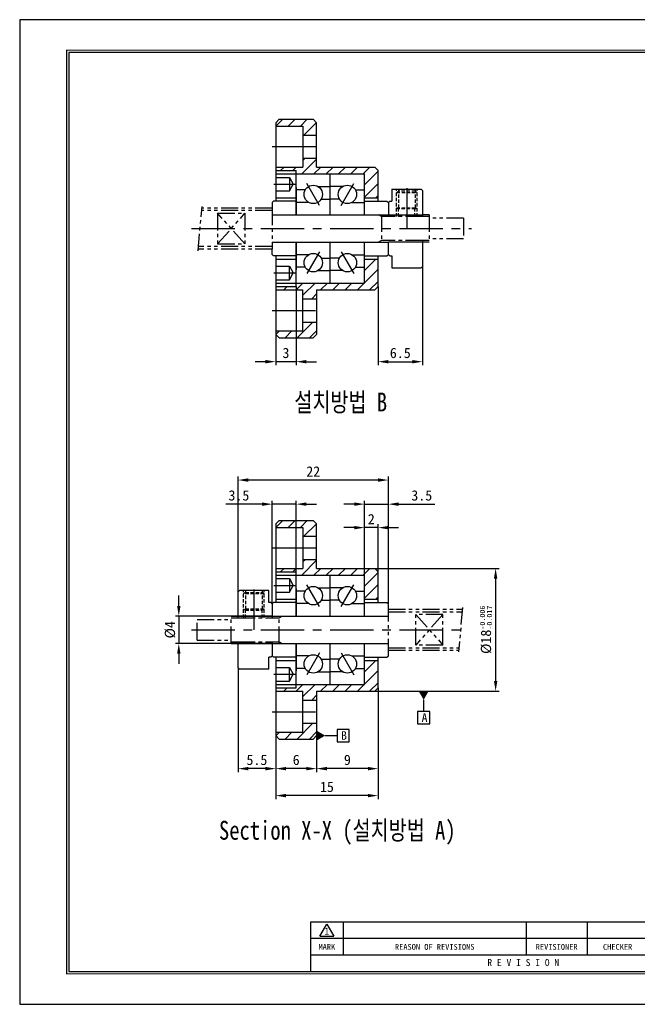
# Model space of a CAD drawing. Header units: millimetres. Extents: x 0 to 204, y 0 to 144.
# Tile 1 of 3: x 0 to 90, y 0 to 144. Entities that reach past the tile are written whole.
import ezdxf
from ezdxf.enums import TextEntityAlignment as Align

# ---------------------------------------------------------------- set-up
doc = ezdxf.new("R2010")
doc.units = ezdxf.units.MM
for name, pattern in [('CENTER', [50.8, 31.75, -6.35, 6.35, -6.35]), ('DASHED', [0.75, 0.5, -0.25]), ('PHANTOM', [2.5, 1.25, -0.25, 0.25, -0.25, 0.25, -0.25])]:
    doc.linetypes.add(name, pattern=pattern)
doc.layers.get('0').update_dxf_attribs({"linetype": 'CONTINUOUS'})
doc.layers.get('DEFPOINTS').update_dxf_attribs({"linetype": 'CONTINUOUS'})
for name, color, linetype in [('center', 1, 'CENTER'), ('hidden', 2, 'DASHED'), ('L1', 7, 'CONTINUOUS'), ('OUTLINE', 7, 'CONTINUOUS'), ('phantom', 6, 'PHANTOM')]:
    doc.layers.add(name, color=color, linetype=linetype)
doc.dimstyles.get("Standard").update_dxf_attribs({"dimtxt": 1.5, "dimasz": 1.5, "dimexe": 0.5, "dimexo": 0, "dimgap": 0.5, "dimtad": 1, "dimdec": 3, "dimzin": 11, "dimdsep": 46, "dimtxsty": 'Standard', "dimcen": 0, "dimclrd": 5, "dimclre": 5, "dimclrt": 3, "dimadec": 0, "dimazin": 0, "dimtfac": 0.6, "dimtdec": 3, "dimtmove": 0, "dimatfit": 3, "dimfxl": 0, "dimtolj": 1, "dimtzin": 11, "dimarcsym": 0})

# ---------------------------------------------------------------- blocks, each defined once
blk = doc.blocks.new('표제란')
at = {"layer": 'L1', "color": 0}
for p, q in [((297, 210), (0, 210)), ((0, 210), (0, 0)), ((0, 0), (297, 0))]:
    blk.add_line(p, q, dxfattribs=at)
at = {"layer": 'L1'}
for p, q in [((160, 17.5), (62, 17.5)), ((62, 17.5), (62, 7)), ((64, 14.51), (65.5, 17.1)), ((65.5, 17.1), (67, 14.51)), ((69, 17.5), (69, 10.5)), ((108, 17.5), (108, 10.5)), ((121, 17.5), (121, 10.5)), ((147, 14), (62, 14)), ((64, 14.51), (67, 14.51)), ((147, 10.5), (62, 10.5))]:
    blk.add_line(p, q, dxfattribs=at)
at = {"layer": 'L1', "const_width": 0.25}
blk.add_lwpolyline([(290.5, 6.5), (290.5, 203.5), (10, 203.5), (10, 6.5)], close=True, dxfattribs=at)
at = {"layer": 'L1'}
blk.add_lwpolyline([(290, 7), (290, 203), (10.5, 203), (10.5, 7)], close=True, dxfattribs=at)
for s, height, p in [('1', 1.5, (65.5, 15.61)), ('MARK', 1.25, (65.5, 12.25)), ('REASON OF REVISIONS', 1.25, (88.5, 12.25)), ('REVISIONER', 1.25, (114.5, 12.25)), ('CHECKER', 1.25, (127.5, 12.25)), ('R E V I S I O N', 1.5, (107.38, 8.9))]:
    blk.add_text(s, height=height, dxfattribs=at).set_placement(p, align=Align.MIDDLE_CENTER)
for tag, p in [('필렛', (179.25, 10.9)), ('모따기', (179.25, 8.3))]:
    blk.add_attdef(tag, text='', height=1.15, dxfattribs=at).set_placement(p, align=Align.MIDDLE_LEFT)
at = {"layer": 'OUTLINE', "ltscale": 0.5}
for tag, p, height in [('TITLE', (237.17, 24.41), 2.5), ('도번', (251.18, 15.64), 2.5), ('SCALE', (253.78, 9.55), 1.2), ('DATE', (277.02, 9.51), 1.2)]:
    blk.add_attdef(tag, p, '', height=height, dxfattribs=at)
blk = doc.blocks.new('*D5')
at = {"layer": 'DEFPOINTS', "color": 0, "ltscale": 0.2}
for p in [(36.99, 56.86), (23.3, 52.86), (36.99, 52.86)]:
    blk.add_point(p, dxfattribs=at)
at = {"layer": 'OUTLINE', "color": 5, "lineweight": -2, "ltscale": 0.2}
for p, q in [((23.3, 58.36), (23.3, 59.86)), ((36.99, 56.86), (22.8, 56.86)), ((23.3, 56.86), (23.3, 52.86)), ((36.99, 52.86), (22.8, 52.86)), ((23.3, 51.36), (23.3, 49.86))]:
    blk.add_line(p, q, dxfattribs=at)
at = {"layer": 'OUTLINE', "color": 5, "ltscale": 0.2}
for points in [[(23.05, 58.36), (23.55, 58.36), (23.3, 56.86)], [(23.05, 51.36), (23.55, 51.36), (23.3, 52.86)]]:
    blk.add_solid(points, dxfattribs=at)
at = {"layer": 'OUTLINE', "color": 3, "ltscale": 0.2, "insert": (22.03, 54.86), "char_height": 1.5, "attachment_point": 5, "rotation": 90}
blk.add_mtext('\\A1;%%C4', dxfattribs=at)
blk = doc.blocks.new('*D6')
at = {"layer": 'DEFPOINTS', "color": 0, "ltscale": 0.2}
for p in [(52.49, 46.36), (43.49, 39.36), (43.49, 34.52)]:
    blk.add_point(p, dxfattribs=at)
at = {"layer": 'OUTLINE', "color": 5, "lineweight": -2, "ltscale": 0.2}
for p, q in [((52.49, 46.36), (52.49, 34.02)), ((43.49, 39.36), (43.49, 34.02)), ((50.99, 34.52), (44.99, 34.52))]:
    blk.add_line(p, q, dxfattribs=at)
at = {"layer": 'OUTLINE', "color": 5, "ltscale": 0.2}
for points in [[(44.99, 34.77), (44.99, 34.27), (43.49, 34.52)], [(50.99, 34.77), (50.99, 34.27), (52.49, 34.52)]]:
    blk.add_solid(points, dxfattribs=at)
at = {"layer": 'OUTLINE', "color": 3, "ltscale": 0.2, "insert": (47.99, 35.79), "char_height": 1.5, "attachment_point": 5}
blk.add_mtext('\\A1;9', dxfattribs=at)
blk = doc.blocks.new('*D7')
at = {"layer": 'DEFPOINTS', "color": 0, "ltscale": 0.2}
for p in [(37.49, 39.36), (43.49, 39.36), (37.49, 34.52)]:
    blk.add_point(p, dxfattribs=at)
at = {"layer": 'OUTLINE', "color": 5, "lineweight": -2, "ltscale": 0.2}
for p, q in [((37.49, 39.36), (37.49, 34.02)), ((43.49, 39.36), (43.49, 34.02)), ((41.99, 34.52), (38.99, 34.52))]:
    blk.add_line(p, q, dxfattribs=at)
at = {"layer": 'OUTLINE', "color": 5, "ltscale": 0.2}
for points in [[(38.99, 34.77), (38.99, 34.27), (37.49, 34.52)], [(41.99, 34.77), (41.99, 34.27), (43.49, 34.52)]]:
    blk.add_solid(points, dxfattribs=at)
at = {"layer": 'OUTLINE', "color": 3, "ltscale": 0.2, "insert": (40.49, 35.79), "char_height": 1.5, "attachment_point": 5}
blk.add_mtext('\\A1;6', dxfattribs=at)
blk = doc.blocks.new('*D8')
at = {"layer": 'DEFPOINTS', "color": 0, "ltscale": 0.2}
for p in [(31.99, 49.31), (37.49, 39.36), (31.99, 34.52)]:
    blk.add_point(p, dxfattribs=at)
at = {"layer": 'OUTLINE', "color": 5, "lineweight": -2, "ltscale": 0.2}
for p, q in [((31.99, 49.31), (31.99, 34.02)), ((37.49, 39.36), (37.49, 34.02)), ((35.99, 34.52), (33.49, 34.52))]:
    blk.add_line(p, q, dxfattribs=at)
at = {"layer": 'OUTLINE', "color": 5, "ltscale": 0.2}
for points in [[(33.49, 34.77), (33.49, 34.27), (31.99, 34.52)], [(35.99, 34.77), (35.99, 34.27), (37.49, 34.52)]]:
    blk.add_solid(points, dxfattribs=at)
at = {"layer": 'OUTLINE', "color": 3, "ltscale": 0.2, "insert": (34.74, 35.79), "char_height": 1.5, "attachment_point": 5}
blk.add_mtext('\\A1;5.5', dxfattribs=at)
blk = doc.blocks.new('*D9')
at = {"layer": 'DEFPOINTS', "color": 0, "ltscale": 0.2}
for p in [(52.49, 46.36), (37.49, 39.36), (37.49, 30.57)]:
    blk.add_point(p, dxfattribs=at)
at = {"layer": 'OUTLINE', "color": 5, "lineweight": -2, "ltscale": 0.2}
for p, q in [((52.49, 46.36), (52.49, 30.07)), ((37.49, 39.36), (37.49, 30.07)), ((50.99, 30.57), (38.99, 30.57))]:
    blk.add_line(p, q, dxfattribs=at)
at = {"layer": 'OUTLINE', "color": 5, "ltscale": 0.2}
for points in [[(38.99, 30.82), (38.99, 30.32), (37.49, 30.57)], [(50.99, 30.82), (50.99, 30.32), (52.49, 30.57)]]:
    blk.add_solid(points, dxfattribs=at)
at = {"layer": 'OUTLINE', "color": 3, "ltscale": 0.2, "insert": (44.99, 31.84), "char_height": 1.5, "attachment_point": 5}
blk.add_mtext('\\A1;15', dxfattribs=at)
blk = doc.blocks.new('*D10')
at = {"layer": 'DEFPOINTS', "color": 0, "ltscale": 0.2}
for p in [(53.99, 73.26), (50.49, 62.86), (53.99, 58.66)]:
    blk.add_point(p, dxfattribs=at)
at = {"layer": 'OUTLINE', "color": 5, "lineweight": -2, "ltscale": 0.2}
for p, q in [((50.49, 62.86), (50.49, 73.76)), ((53.99, 58.66), (53.99, 73.76)), ((48.99, 73.26), (47.49, 73.26)), ((50.49, 73.26), (53.99, 73.26)), ((55.49, 73.26), (60.78, 73.26))]:
    blk.add_line(p, q, dxfattribs=at)
at = {"layer": 'OUTLINE', "color": 5, "ltscale": 0.2}
for points in [[(48.99, 73.51), (48.99, 73.01), (50.49, 73.26)], [(55.49, 73.51), (55.49, 73.01), (53.99, 73.26)]]:
    blk.add_solid(points, dxfattribs=at)
at = {"layer": 'OUTLINE', "color": 3, "ltscale": 0.2, "insert": (58.88, 74.53), "char_height": 1.5, "attachment_point": 5}
blk.add_mtext('\\A1;3.5', dxfattribs=at)
blk = doc.blocks.new('*D11')
at = {"layer": 'DEFPOINTS', "color": 0, "ltscale": 0.2}
for p in [(36.99, 73.26), (40.49, 63.36), (36.99, 58.66)]:
    blk.add_point(p, dxfattribs=at)
at = {"layer": 'OUTLINE', "color": 5, "lineweight": -2, "ltscale": 0.2}
for p, q in [((36.99, 58.66), (36.99, 73.76)), ((40.49, 63.36), (40.49, 73.76)), ((35.49, 73.26), (30.2, 73.26)), ((40.49, 73.26), (36.99, 73.26)), ((41.99, 73.26), (43.49, 73.26))]:
    blk.add_line(p, q, dxfattribs=at)
at = {"layer": 'OUTLINE', "color": 5, "ltscale": 0.2}
for points in [[(35.49, 73.51), (35.49, 73.01), (36.99, 73.26)], [(41.99, 73.51), (41.99, 73.01), (40.49, 73.26)]]:
    blk.add_solid(points, dxfattribs=at)
at = {"layer": 'OUTLINE', "color": 3, "ltscale": 0.2, "insert": (32.1, 74.53), "char_height": 1.5, "attachment_point": 5}
blk.add_mtext('\\A1;3.5', dxfattribs=at)
blk = doc.blocks.new('*D12')
at = {"layer": 'DEFPOINTS', "color": 0, "ltscale": 0.2}
for p in [(50.49, 69.82), (50.49, 62.86), (52.49, 63.36)]:
    blk.add_point(p, dxfattribs=at)
at = {"layer": 'OUTLINE', "color": 5, "lineweight": -2, "ltscale": 0.2}
for p, q in [((48.99, 69.82), (47.49, 69.82)), ((50.49, 62.86), (50.49, 70.32)), ((52.49, 69.82), (50.49, 69.82)), ((52.49, 63.36), (52.49, 70.32)), ((53.99, 69.82), (55.49, 69.82))]:
    blk.add_line(p, q, dxfattribs=at)
at = {"layer": 'OUTLINE', "color": 5, "ltscale": 0.2}
for points in [[(48.99, 70.07), (48.99, 69.57), (50.49, 69.82)], [(53.99, 70.07), (53.99, 69.57), (52.49, 69.82)]]:
    blk.add_solid(points, dxfattribs=at)
at = {"layer": 'OUTLINE', "color": 3, "ltscale": 0.2, "insert": (51.49, 71.07), "char_height": 1.5, "attachment_point": 5}
blk.add_mtext('\\A1;2', dxfattribs=at)
blk = doc.blocks.new('*D13')
at = {"layer": 'DEFPOINTS', "color": 0, "ltscale": 0.2}
for p in [(31.99, 76.79), (31.99, 60.41), (53.99, 58.66)]:
    blk.add_point(p, dxfattribs=at)
at = {"layer": 'OUTLINE', "color": 5, "lineweight": -2, "ltscale": 0.2}
for p, q in [((31.99, 60.41), (31.99, 77.29)), ((52.49, 76.79), (33.49, 76.79)), ((53.99, 58.66), (53.99, 77.29))]:
    blk.add_line(p, q, dxfattribs=at)
at = {"layer": 'OUTLINE', "color": 5, "ltscale": 0.2}
for points in [[(33.49, 77.04), (33.49, 76.54), (31.99, 76.79)], [(52.49, 77.04), (52.49, 76.54), (53.99, 76.79)]]:
    blk.add_solid(points, dxfattribs=at)
at = {"layer": 'OUTLINE', "color": 3, "ltscale": 0.2, "insert": (42.99, 78.05), "char_height": 1.5, "attachment_point": 5}
blk.add_mtext('\\A1;22', dxfattribs=at)
blk = doc.blocks.new('*D14')
at = {"layer": 'DEFPOINTS', "color": 0, "ltscale": 0.2}
for p in [(51.99, 63.86), (51.99, 45.86), (69.7, 45.86)]:
    blk.add_point(p, dxfattribs=at)
at = {"layer": 'OUTLINE', "color": 5, "lineweight": -2, "ltscale": 0.2}
for p, q in [((51.99, 63.86), (70.2, 63.86)), ((69.7, 62.36), (69.7, 47.36)), ((51.99, 45.86), (70.2, 45.86))]:
    blk.add_line(p, q, dxfattribs=at)
at = {"layer": 'OUTLINE', "color": 5, "ltscale": 0.2}
for points in [[(69.45, 62.36), (69.95, 62.36), (69.7, 63.86)], [(69.45, 47.36), (69.95, 47.36), (69.7, 45.86)]]:
    blk.add_solid(points, dxfattribs=at)
at = {"layer": 'OUTLINE', "color": 3, "ltscale": 0.2, "insert": (68.28, 54.86), "char_height": 1.5, "attachment_point": 5, "rotation": 90}
blk.add_mtext('\\A1;%%C18{\\C3;\\H.75;\\S-0.006^ -0.017;}', dxfattribs=at)
blk = doc.blocks.new('*D15')
at = {"layer": 'DEFPOINTS', "color": 0, "ltscale": 0.2}
for p in [(58.99, 108.08), (52.49, 105.13), (58.99, 94.13)]:
    blk.add_point(p, dxfattribs=at)
at = {"layer": 'OUTLINE', "color": 5, "lineweight": -2, "ltscale": 0.2}
for p, q in [((58.99, 108.08), (58.99, 93.63)), ((52.49, 105.13), (52.49, 93.63)), ((53.99, 94.13), (57.49, 94.13))]:
    blk.add_line(p, q, dxfattribs=at)
at = {"layer": 'OUTLINE', "color": 5, "ltscale": 0.2}
for points in [[(53.99, 94.38), (53.99, 93.88), (52.49, 94.13)], [(57.49, 94.38), (57.49, 93.88), (58.99, 94.13)]]:
    blk.add_solid(points, dxfattribs=at)
at = {"layer": 'OUTLINE', "color": 3, "ltscale": 0.2, "insert": (55.74, 95.4), "char_height": 1.5, "attachment_point": 5}
blk.add_mtext('\\A1;6.5', dxfattribs=at)
blk = doc.blocks.new('*D16')
at = {"layer": 'DEFPOINTS', "color": 0, "ltscale": 0.2}
for p in [(40.49, 105.13), (37.49, 98.13), (37.49, 94.13)]:
    blk.add_point(p, dxfattribs=at)
at = {"layer": 'OUTLINE', "color": 5, "lineweight": -2, "ltscale": 0.2}
for p, q in [((40.49, 105.13), (40.49, 93.63)), ((37.49, 98.13), (37.49, 93.63)), ((35.99, 94.13), (34.49, 94.13)), ((40.49, 94.13), (37.49, 94.13)), ((41.99, 94.13), (43.49, 94.13))]:
    blk.add_line(p, q, dxfattribs=at)
at = {"layer": 'OUTLINE', "color": 5, "ltscale": 0.2}
for points in [[(35.99, 94.38), (35.99, 93.88), (37.49, 94.13)], [(41.99, 94.38), (41.99, 93.88), (40.49, 94.13)]]:
    blk.add_solid(points, dxfattribs=at)
at = {"layer": 'OUTLINE', "color": 3, "ltscale": 0.2, "insert": (38.99, 95.4), "char_height": 1.5, "attachment_point": 5}
blk.add_mtext('\\A1;3', dxfattribs=at)
blk = doc.blocks.new('_DatumFilled')
at = {"color": 0, "linetype": 'ByBlock'}
blk.add_solid([(0, 0.58), (-1, 0), (0, -0.58)], dxfattribs=at)

msp = doc.modelspace()

# ---------------------------------------------------------------- hatches: boundary and pattern name
at = {"layer": 'OUTLINE', "ltscale": 0.2}
h = msp.add_hatch(dxfattribs=at)
h.set_pattern_fill('ANSI31', color=5, scale=0.4, style=0)
h.set_pattern_definition([(45, (3e-14, 58.775), (-0.898026, 0.898026), [])])
h.paths.add_polyline_path([(52.4892, 109.1314), (50.4892, 109.1314), (50.4892, 105.6314), (40.4892, 105.6314), (40.4892, 105.1314), (37.4892, 105.1314), (37.4892, 104.6314), (41.4892, 104.6314), (41.4892, 103.3314), (43.4892, 103.3314), (43.4892, 104.6314), (51.9892, 104.6314), (52.4892, 105.1314)])
h.paths.add_polyline_path([(43.4892, 99.9314), (41.4892, 99.9314), (41.4892, 98.6314), (37.4892, 98.6314), (37.4892, 98.1314), (37.9892, 97.6314), (42.9892, 97.6314), (43.4892, 98.1314)])
h.paths.add_polyline_path([(52.4892, 122.1314), (51.9892, 122.6314), (43.4892, 122.6314), (43.4892, 123.9314), (41.4892, 123.9314), (41.4892, 122.6314), (37.4892, 122.6314), (37.4892, 122.1314), (40.4892, 122.1314), (40.4892, 121.6314), (50.4892, 121.6314), (50.4892, 118.1314), (52.4892, 118.1314)])
h.paths.add_polyline_path([(43.4892, 129.1314), (42.9892, 129.6314), (37.9892, 129.6314), (37.4892, 129.1314), (37.4892, 128.6314), (41.4892, 128.6314), (41.4892, 127.3314), (43.4892, 127.3314)])
h = msp.add_hatch(dxfattribs=at)
h.set_pattern_fill('ANSI31', color=5, scale=0.4, style=0)
h.paths.add_polyline_path([(52.4892, 50.3564), (50.4892, 50.3564), (50.4892, 46.8564), (40.4892, 46.8564), (40.4892, 46.3564), (37.4892, 46.3564), (37.4892, 45.8564), (41.4892, 45.8564), (41.4892, 44.5564), (43.4892, 44.5564), (43.4892, 45.8564), (51.9892, 45.8564), (52.4892, 46.3564)])
h.paths.add_polyline_path([(43.4892, 41.1564), (41.4892, 41.1564), (41.4892, 39.8564), (37.4892, 39.8564), (37.4892, 39.3564), (37.9892, 38.8564), (42.9892, 38.8564), (43.4892, 39.3564)])
h.paths.add_polyline_path([(52.4892, 63.3564), (51.9892, 63.8564), (43.4892, 63.8564), (43.4892, 65.1564), (41.4892, 65.1564), (41.4892, 63.8564), (37.4892, 63.8564), (37.4892, 63.3564), (40.4892, 63.3564), (40.4892, 62.8564), (50.4892, 62.8564), (50.4892, 59.3564), (52.4892, 59.3564)])
h.paths.add_polyline_path([(43.4892, 70.3564), (42.9892, 70.8564), (37.9892, 70.8564), (37.4892, 70.3564), (37.4892, 69.8564), (41.4892, 69.8564), (41.4892, 68.5564), (43.4892, 68.5564)])

# ---------------------------------------------------------------- linework, layer by layer
at = {"layer": 'center', "ltscale": 0.2}
for p, q in [((36.9892, 125.6314), (43.9892, 125.6314)), ((37.202, 120.1314), (40.3234, 120.1314)), ((43.9142, 117.0293), (42.0642, 120.2335)), ((47.0642, 117.0293), (48.9142, 120.2335)), ((56.6892, 119.5287), (56.6892, 113.6314)), ((25.1373, 113.6314), (66.1895, 113.6314)), ((43.9142, 110.2335), (42.0642, 107.0293)), ((47.0642, 110.2335), (48.9142, 107.0293)), ((37.202, 107.1314), (40.3234, 107.1314)), ((36.9892, 101.6314), (43.9892, 101.6314)), ((36.9892, 66.8564), (43.9892, 66.8564)), ((34.2892, 60.7537), (34.2892, 54.8564)), ((37.202, 61.3564), (40.3234, 61.3564)), ((43.9142, 58.2543), (42.0642, 61.4586)), ((47.0642, 58.2543), (48.9142, 61.4586)), ((25.1373, 54.8564), (64.8019, 54.8564)), ((25.1373, 54.8564), (64.8019, 54.8564)), ((43.9142, 51.4586), (42.0642, 48.2543)), ((47.0642, 51.4586), (48.9142, 48.2543)), ((37.202, 48.3564), (40.3234, 48.3564)), ((36.9892, 42.8564), (43.9892, 42.8564))]:
    msp.add_line(p, q, dxfattribs=at)
at = {"layer": 'hidden', "color": 5}
for p, q in [((55.1892, 115.3814), (55.1892, 119.3814)), ((58.1892, 115.3814), (58.1892, 119.3814)), ((32.7892, 56.6064), (32.7892, 60.6064)), ((35.7892, 56.6064), (35.7892, 60.6064))]:
    msp.add_line(p, q, dxfattribs=at)
at = {"layer": 'hidden'}
for p, q in [((55.1892, 118.9229), (55.4697, 119.0849)), ((55.1892, 118.9229), (58.1892, 118.9229)), ((55.4697, 119.3814), (55.4697, 116.5047)), ((57.9087, 119.0849), (55.4697, 119.0849)), ((57.9087, 119.3814), (57.9087, 116.5047)), ((57.9087, 119.0849), (58.1892, 118.9229)), ((55.1892, 116.6666), (55.4697, 116.5047)), ((55.1892, 116.6666), (58.1892, 116.6666)), ((57.9087, 116.5047), (55.4697, 116.5047)), ((55.4892, 115.3814), (55.4892, 116.5047)), ((57.8892, 115.3814), (57.8892, 116.5047)), ((57.9087, 116.5047), (58.1892, 116.6666)), ((33.0697, 60.6064), (33.0697, 57.7297)), ((35.5087, 60.6064), (35.5087, 57.7297)), ((33.0697, 60.3099), (32.7892, 60.1479)), ((35.7892, 60.1479), (32.7892, 60.1479)), ((33.0697, 60.3099), (35.5087, 60.3099)), ((35.7892, 60.1479), (35.5087, 60.3099)), ((33.0697, 57.7297), (32.7892, 57.8917)), ((35.7892, 57.8917), (32.7892, 57.8917)), ((33.0697, 57.7297), (35.5087, 57.7297)), ((33.0892, 56.6064), (33.0892, 57.7297)), ((35.4892, 56.6064), (35.4892, 57.7297)), ((35.7892, 57.8917), (35.5087, 57.7297))]:
    msp.add_line(p, q, dxfattribs=at)
at = {"layer": 'OUTLINE'}
for p, q in [((37.9892, 129.6314), (37.4892, 129.1314)), ((37.4892, 129.1314), (37.4892, 117.6314)), ((37.4892, 128.6314), (41.4892, 128.6314)), ((37.9892, 129.6314), (42.9892, 129.6314)), ((41.4892, 128.6314), (41.4892, 122.6314)), ((42.9892, 129.6314), (43.4892, 129.1314)), ((43.4892, 122.6314), (43.4892, 129.1314)), ((41.4892, 127.3314), (43.4892, 127.3314)), ((37.4892, 122.6314), (41.4892, 122.6314)), ((41.4892, 123.9314), (43.4892, 123.9314)), ((43.4892, 122.6314), (51.9892, 122.6314)), ((51.9892, 122.6314), (52.4892, 122.1314)), ((37.4892, 122.1314), (40.4892, 122.1314)), ((40.4892, 115.6314), (40.4892, 122.1314)), ((40.4892, 121.6314), (50.4892, 121.6314)), ((45.4892, 115.6314), (45.4892, 121.6314)), ((50.4892, 115.6314), (50.4892, 121.6314)), ((50.4892, 115.6314), (50.4892, 121.6314)), ((52.4892, 117.6314), (52.4892, 122.1314)), ((37.4892, 121.1314), (39.4892, 121.1314)), ((39.4892, 121.1314), (39.4892, 119.1314)), ((39.4892, 121.1314), (40.0665, 120.1314)), ((39.4892, 119.1314), (40.0665, 120.1314)), ((43.6642, 119.8005), (45.4892, 119.8005)), ((47.3142, 119.8005), (45.4892, 119.8005)), ((37.4892, 119.1314), (39.4892, 119.1314)), ((40.4892, 119.6314), (40.4892, 115.6314)), ((41.82, 119.3064), (40.4892, 119.3064)), ((49.1583, 119.3064), (50.4892, 119.3064)), ((54.4892, 119.3814), (58.7892, 119.3814)), ((54.4892, 119.3814), (54.4892, 117.6314)), ((58.9892, 119.1814), (58.7892, 119.3814)), ((58.9892, 119.1814), (58.9892, 115.3814)), ((37.1892, 117.6314), (36.9892, 117.4314)), ((40.4892, 117.6314), (37.1892, 117.6314)), ((37.4892, 118.1314), (40.4892, 118.1314)), ((42.3142, 117.4623), (40.4892, 117.4623)), ((44.1583, 117.9564), (45.4892, 117.9564)), ((46.82, 117.9564), (45.4892, 117.9564)), ((48.6642, 117.4623), (50.4892, 117.4623)), ((50.4892, 118.1314), (52.4892, 118.1314)), ((50.4892, 117.6314), (53.7892, 117.6314)), ((54.1892, 117.6314), (53.9892, 117.4314)), ((54.1892, 117.6314), (54.4892, 117.6314)), ((36.9892, 115.6314), (53.9892, 115.6314)), ((36.9892, 111.6314), (53.9892, 111.6314)), ((40.4892, 111.6314), (40.4892, 107.6314)), ((40.4892, 105.1314), (40.4892, 111.6314)), ((45.4892, 105.6314), (45.4892, 111.6314)), ((50.4892, 105.6314), (50.4892, 111.6314)), ((58.9892, 111.6314), (53.9892, 111.6314)), ((58.9892, 111.8814), (58.9892, 108.0814)), ((37.1892, 109.6314), (36.9892, 109.8314)), ((40.4892, 109.6314), (37.1892, 109.6314)), ((37.4892, 109.6314), (37.4892, 98.1314)), ((42.3142, 109.8005), (40.4892, 109.8005)), ((48.6642, 109.8005), (50.4892, 109.8005)), ((50.4892, 109.6314), (53.7892, 109.6314)), ((52.4892, 105.1314), (52.4892, 109.6314)), ((54.1892, 109.6314), (53.9892, 109.8314)), ((54.1892, 109.6314), (54.4892, 109.6314)), ((54.4892, 109.6314), (54.4892, 107.8814)), ((37.4892, 109.1314), (40.4892, 109.1314)), ((44.1583, 109.3064), (45.4892, 109.3064)), ((46.82, 109.3064), (45.4892, 109.3064)), ((50.4892, 109.1314), (52.4892, 109.1314)), ((37.4892, 108.1314), (39.4892, 108.1314)), ((39.4892, 106.1314), (39.4892, 108.1314)), ((39.4892, 108.1314), (40.0665, 107.1314)), ((39.4892, 106.1314), (40.0665, 107.1314)), ((41.82, 107.9564), (40.4892, 107.9564)), ((43.6642, 107.4623), (45.4892, 107.4623)), ((47.3142, 107.4623), (45.4892, 107.4623)), ((49.1583, 107.9564), (50.4892, 107.9564)), ((54.4892, 107.8814), (58.7892, 107.8814)), ((58.7892, 107.8814), (58.9892, 108.0814)), ((37.4892, 106.1314), (39.4892, 106.1314)), ((40.4892, 105.6314), (50.4892, 105.6314)), ((37.4892, 105.1314), (40.4892, 105.1314)), ((37.4892, 104.6314), (41.4892, 104.6314)), ((41.4892, 98.6314), (41.4892, 104.6314)), ((43.4892, 104.6314), (51.9892, 104.6314)), ((43.4892, 104.6314), (43.4892, 98.1314)), ((51.9892, 104.6314), (52.4892, 105.1314)), ((41.4892, 103.3314), (43.4892, 103.3314)), ((41.4892, 99.9314), (43.4892, 99.9314)), ((37.4892, 98.6314), (41.4892, 98.6314)), ((37.4892, 98.1314), (37.9892, 97.6314)), ((42.9892, 97.6314), (43.4892, 98.1314)), ((37.9892, 97.6314), (42.9892, 97.6314)), ((37.9892, 70.8564), (37.4892, 70.3564)), ((37.9892, 70.8564), (42.9892, 70.8564)), ((42.9892, 70.8564), (43.4892, 70.3564)), ((37.4892, 70.3564), (37.4892, 58.8564)), ((37.4892, 69.8564), (41.4892, 69.8564)), ((41.4892, 69.8564), (41.4892, 63.8564)), ((43.4892, 63.8564), (43.4892, 70.3564)), ((41.4892, 68.5564), (43.4892, 68.5564)), ((41.4892, 65.1564), (43.4892, 65.1564)), ((37.4892, 63.8564), (41.4892, 63.8564)), ((43.4892, 63.8564), (51.9892, 63.8564)), ((51.9892, 63.8564), (52.4892, 63.3564)), ((37.4892, 63.3564), (40.4892, 63.3564)), ((37.4892, 62.3564), (39.4892, 62.3564)), ((39.4892, 62.3564), (39.4892, 60.3564)), ((39.4892, 62.3564), (40.0665, 61.3564)), ((40.4892, 56.8564), (40.4892, 63.3564)), ((40.4892, 62.8564), (50.4892, 62.8564)), ((45.4892, 56.8564), (45.4892, 62.8564)), ((50.4892, 56.8564), (50.4892, 62.8564)), ((50.4892, 56.8564), (50.4892, 62.8564)), ((52.4892, 58.8564), (52.4892, 63.3564)), ((32.1892, 60.6064), (31.9892, 60.4064)), ((36.4892, 60.6064), (32.1892, 60.6064)), ((36.4892, 58.8564), (36.4892, 60.6064)), ((39.4892, 60.3564), (40.0665, 61.3564)), ((40.4892, 60.8564), (40.4892, 56.8564)), ((43.6642, 61.0256), (45.4892, 61.0256)), ((47.3142, 61.0256), (45.4892, 61.0256)), ((31.9892, 56.6064), (31.9892, 60.4064)), ((37.4892, 60.3564), (39.4892, 60.3564)), ((37.4892, 59.3564), (40.4892, 59.3564)), ((41.82, 60.5314), (40.4892, 60.5314)), ((44.1583, 59.1814), (45.4892, 59.1814)), ((46.82, 59.1814), (45.4892, 59.1814)), ((49.1583, 60.5314), (50.4892, 60.5314)), ((50.4892, 59.3564), (52.4892, 59.3564)), ((36.7892, 58.8564), (36.4892, 58.8564)), ((36.7892, 58.8564), (36.9892, 58.6564)), ((37.1892, 58.8564), (36.9892, 58.6564)), ((36.9892, 58.6564), (36.9892, 56.6064)), ((40.4892, 58.8564), (37.1892, 58.8564)), ((42.3142, 58.6873), (40.4892, 58.6873)), ((48.6642, 58.6873), (50.4892, 58.6873)), ((50.4892, 58.8564), (53.7892, 58.8564)), ((31.9892, 56.8564), (33.2892, 56.8564)), ((33.2892, 56.8564), (35.2892, 56.8564)), ((35.2892, 56.8564), (36.9892, 56.8564)), ((35.9892, 56.8564), (53.9892, 56.8564)), ((31.9892, 49.3064), (31.9892, 53.1064)), ((31.9892, 52.8564), (36.9892, 52.8564)), ((35.9892, 52.8564), (53.9892, 52.8564)), ((36.9892, 53.1064), (36.9892, 51.0564)), ((40.4892, 52.8564), (40.4892, 48.8564)), ((40.4892, 46.3564), (40.4892, 52.8564)), ((45.4892, 46.8564), (45.4892, 52.8564)), ((50.4892, 46.8564), (50.4892, 52.8564)), ((36.4892, 49.1064), (36.4892, 50.8564)), ((36.7891, 50.8564), (36.4892, 50.8564)), ((36.7892, 50.8564), (36.9892, 51.0564)), ((37.1892, 50.8564), (36.9892, 51.0564)), ((40.4892, 50.8564), (37.1892, 50.8564)), ((37.4892, 50.8564), (37.4892, 39.3564)), ((42.3142, 51.0256), (40.4892, 51.0256)), ((44.1583, 50.5314), (45.4892, 50.5314)), ((46.82, 50.5314), (45.4892, 50.5314)), ((48.6642, 51.0256), (50.4892, 51.0256)), ((50.4892, 50.8564), (53.7892, 50.8564)), ((52.4892, 46.3564), (52.4892, 50.8564)), ((31.9892, 49.3064), (32.1892, 49.1064)), ((36.4892, 49.1064), (32.1892, 49.1064)), ((37.4892, 50.3564), (40.4892, 50.3564)), ((37.4892, 49.3564), (39.4892, 49.3564)), ((39.4892, 47.3564), (39.4892, 49.3564)), ((39.4892, 49.3564), (40.0665, 48.3564)), ((41.82, 49.1814), (40.4892, 49.1814)), ((49.1583, 49.1814), (50.4892, 49.1814)), ((50.4892, 50.3564), (52.4892, 50.3564)), ((39.4892, 47.3564), (40.0665, 48.3564)), ((43.6642, 48.6873), (45.4892, 48.6873)), ((47.3142, 48.6873), (45.4892, 48.6873)), ((37.4892, 47.3564), (39.4892, 47.3564)), ((37.4892, 46.3564), (40.4892, 46.3564)), ((40.4892, 46.8564), (50.4892, 46.8564)), ((51.9892, 45.8564), (52.4892, 46.3564)), ((37.4892, 45.8564), (41.4892, 45.8564)), ((41.4892, 39.8564), (41.4892, 45.8564)), ((43.4892, 45.8564), (51.9892, 45.8564)), ((43.4892, 45.8564), (43.4892, 39.3564)), ((41.4892, 44.5564), (43.4892, 44.5564)), ((41.4892, 41.1564), (43.4892, 41.1564)), ((37.4892, 39.8564), (41.4892, 39.8564)), ((37.4892, 39.3564), (37.9892, 38.8564)), ((42.9892, 38.8564), (43.4892, 39.3564)), ((37.9892, 38.8564), (42.9892, 38.8564))]:
    msp.add_line(p, q, dxfattribs=at)
at = {"layer": 'OUTLINE', "color": 5}
for p, q in [((37.4892, 121.6314), (40.4892, 121.6314)), ((37.4892, 105.6314), (40.4892, 105.6314)), ((37.4892, 62.8564), (40.4892, 62.8564)), ((37.4892, 46.8564), (40.4892, 46.8564))]:
    msp.add_line(p, q, dxfattribs=at)
at = {"layer": 'OUTLINE', "ltscale": 0.2}
for p, q in [((36.9892, 117.4314), (36.9892, 116.6314)), ((53.9892, 117.4314), (53.9892, 115.6314)), ((53.9892, 115.6314), (58.9892, 115.6314)), ((53.9892, 109.8314), (53.9892, 111.6314)), ((36.9892, 109.8314), (36.9892, 110.6314))]:
    msp.add_line(p, q, dxfattribs=at)
at = {"layer": 'OUTLINE', "ltscale": 2}
for p, q in [((53.7892, 117.6314), (53.9892, 117.4314)), ((53.7892, 109.6314), (53.9892, 109.8314)), ((53.7892, 58.8564), (53.9892, 58.6564)), ((53.7892, 50.8564), (53.9892, 51.0564))]:
    msp.add_line(p, q, dxfattribs=at)
at = {"layer": 'OUTLINE', "color": 5, "ltscale": 0.5}
for points in [[(59.159, 44.6064), (59.159, 42.8741)], [(44.7392, 39.3564), (46.4715, 39.3564)]]:
    msp.add_lwpolyline(points, dxfattribs=at)
for points in [[(58.259, 41.0741), (60.059, 41.0741), (60.059, 42.8741), (58.259, 42.8741)], [(46.4715, 38.4564), (48.2715, 38.4564), (48.2715, 40.2564), (46.4715, 40.2564)]]:
    msp.add_lwpolyline(points, close=True, dxfattribs=at)
at = {"layer": 'OUTLINE'}
for centre in [(42.9892, 118.6314), (47.9892, 118.6314), (42.9892, 108.6314), (47.9892, 108.6314), (42.9892, 59.8564), (47.9892, 59.8564), (42.9892, 49.8564), (47.9892, 49.8564)]:
    msp.add_circle(centre, 1.35, dxfattribs=at)
at = {"layer": 'phantom', "ltscale": 2}
for p, q in [((26.1375, 110.377), (26.704, 116.852)), ((36.9892, 116.2814), (26.6541, 116.2814)), ((36.9892, 116.6314), (26.6847, 116.6314)), ((28.9892, 115.8675), (28.9892, 111.3953)), ((28.9892, 111.3953), (32.9892, 115.8675)), ((32.9892, 111.3953), (28.9892, 115.8675)), ((28.9892, 115.8675), (32.9892, 115.8675)), ((32.9892, 115.8675), (32.9892, 111.3953)), ((36.9892, 116.6314), (36.9892, 110.6314)), ((52.9892, 115.3814), (52.5562, 115.6314)), ((52.9892, 115.6314), (52.9892, 111.6314)), ((54.9892, 115.3814), (52.9892, 115.3814)), ((58.9892, 115.3814), (53.9892, 115.3814)), ((59.9892, 115.6314), (58.9892, 115.6314)), ((59.9892, 115.3814), (58.9892, 115.3814)), ((59.9892, 115.6314), (59.9892, 111.6314)), ((64.9892, 115.1314), (59.9892, 115.1314)), ((64.9892, 115.1314), (64.9892, 112.1314)), ((28.9892, 111.3953), (32.9892, 111.3953)), ((52.9892, 111.8814), (52.5562, 111.6314)), ((54.9892, 111.8814), (52.9892, 111.8814)), ((58.9892, 111.8814), (53.9892, 111.8814)), ((59.9892, 111.8814), (58.9892, 111.8814)), ((59.9892, 111.6314), (58.9892, 111.6314)), ((64.9892, 112.1314), (59.9892, 112.1314)), ((36.9892, 110.6314), (26.1598, 110.6314)), ((36.9892, 110.9814), (26.1904, 110.9814)), ((53.9892, 51.0564), (53.9892, 58.6564)), ((53.9892, 57.8564), (64.8185, 57.8564)), ((64.8408, 58.1109), (64.2743, 51.6359)), ((25.9892, 53.3564), (25.9892, 56.3564)), ((25.9892, 56.3564), (30.9892, 56.3564)), ((30.9892, 52.8564), (30.9892, 56.8564)), ((30.9892, 56.8564), (31.9892, 56.8564)), ((30.9892, 56.6064), (31.9892, 56.6064)), ((31.9892, 56.6064), (36.9892, 56.6064)), ((35.9892, 56.6064), (37.9892, 56.6064)), ((37.9892, 52.8564), (37.9892, 56.8564)), ((37.9892, 56.6064), (38.4222, 56.8564)), ((53.9892, 57.5064), (64.7879, 57.5064)), ((57.9892, 52.6204), (57.9892, 57.0925)), ((61.9892, 57.0925), (57.9892, 52.6204)), ((57.9892, 57.0925), (61.9892, 52.6204)), ((61.9892, 57.0925), (57.9892, 57.0925)), ((61.9892, 52.6204), (61.9892, 57.0925)), ((25.9892, 53.3564), (30.9892, 53.3564)), ((30.9892, 53.1064), (31.9892, 53.1064)), ((30.9892, 52.8564), (31.9892, 52.8564)), ((31.9892, 53.1064), (36.9892, 53.1064)), ((35.9892, 53.1064), (37.9892, 53.1064)), ((37.9892, 53.1064), (38.4222, 52.8564)), ((53.9892, 52.2064), (64.3242, 52.2064)), ((61.9892, 52.6204), (57.9892, 52.6204)), ((53.9892, 51.8564), (64.2936, 51.8564))]:
    msp.add_line(p, q, dxfattribs=at)

# ---------------------------------------------------------------- block references
at = {"layer": 'OUTLINE', "xscale": 0.6867763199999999, "yscale": 0.6867763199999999, "zscale": 0.6867763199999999}
msp.add_blockref('표제란', (0, 0), dxfattribs=at)
at = {"layer": 'OUTLINE', "color": 5, "ltscale": 0.5, "xscale": 1.25, "yscale": 1.25, "zscale": 1.25}
for p, rotation in [((59.159, 45.8564), 90), ((43.4892, 39.3564), 180)]:
    msp.add_blockref('_DatumFilled', p, dxfattribs=dict(at, rotation=rotation))

# ---------------------------------------------------------------- texts
at = {"lineweight": 9, "width": 0.8}
for s, p in [('설치방법 B', (40.2166, 86.8332)), ('Section X-X (설치방법 A)', (29.1855, 24.1044))]:
    msp.add_text(s, height=2.7648, dxfattribs=at).set_placement(p)
at = {"layer": 'OUTLINE', "color": 3, "ltscale": 0.5, "char_height": 1.25, "attachment_point": 9}
for s, insert in [('\\A1;A', (59.7159, 41.3712)), ('\\A1;B', (47.9284, 38.7536))]:
    msp.add_mtext(s, dxfattribs=dict(at, insert=insert))

# ---------------------------------------------------------------- dimensions: what is measured, and where the dimension line sits
at = {"layer": 'OUTLINE', "ltscale": 0.2}
for base, p1, p2, picture, middle in [((58.9892, 94.1341), (52.4892, 105.1314), (58.9892, 108.0814), '*D15', (55.7392, 95.4031)), ((37.4892, 94.1341), (40.4892, 105.1314), (37.4892, 98.1314), '*D16', (38.9892, 95.4031)), ((31.9892, 76.7935), (53.9892, 58.6564), (31.9892, 60.4064), '*D13', (42.9892, 78.0454)), ((36.9892, 73.2598), (40.4892, 63.3564), (36.9892, 58.6564), '*D11', (32.096, 74.5288)), ((53.9892, 73.2598), (50.4892, 62.8564), (53.9892, 58.6564), '*D10', (58.8823, 74.5288)), ((50.4892, 69.8215), (52.4892, 63.3564), (50.4892, 62.8564), '*D12', (51.4892, 71.0735)), ((31.9892, 34.5198), (37.4892, 39.3564), (31.9892, 49.3064), '*D8', (34.7392, 35.7877)), ((37.4892, 30.5717), (52.4892, 46.3564), (37.4892, 39.3564), '*D9', (44.9892, 31.8427)), ((43.4892, 34.5198), (52.4892, 46.3564), (43.4892, 39.3564), '*D6', (47.9892, 35.7887)), ((37.4892, 34.5198), (43.4892, 39.3564), (37.4892, 39.3564), '*D7', (40.4892, 35.7887))]:
    dim = msp.add_linear_dim(base=base, p1=p1, p2=p2, dimstyle='Standard', dxfattribs=at)
    dim.commit()
    dim.dimension.update_dxf_attribs({"geometry": picture, "text_midpoint": middle})
for base, p1, p2, text, picture, middle in [((69.6954, 45.8564), (51.9892, 63.8564), (51.9892, 45.8564), '%%C<>{\\C3;\\H.75;\\S-0.006^ -0.017;}', '*D14', (68.2814, 54.8564)), ((23.2964, 52.8564), (36.9892, 56.8564), (36.9892, 52.8564), '%%C<>', '*D5', (22.0264, 54.8564))]:
    dim = msp.add_linear_dim(base=base, p1=p1, p2=p2, angle=90, text=text, dimstyle='Standard', override={"dimgap": 0.5, "dimsah": 1, "dimse1": 0, "dimse2": 0, "dimsd1": 0, "dimsd2": 0, "dimtol": 0, "dimlim": 0}, dxfattribs=at)
    dim.commit()
    dim.dimension.update_dxf_attribs({"geometry": picture, "text_midpoint": middle})

doc.saveas('drawing.dxf')
